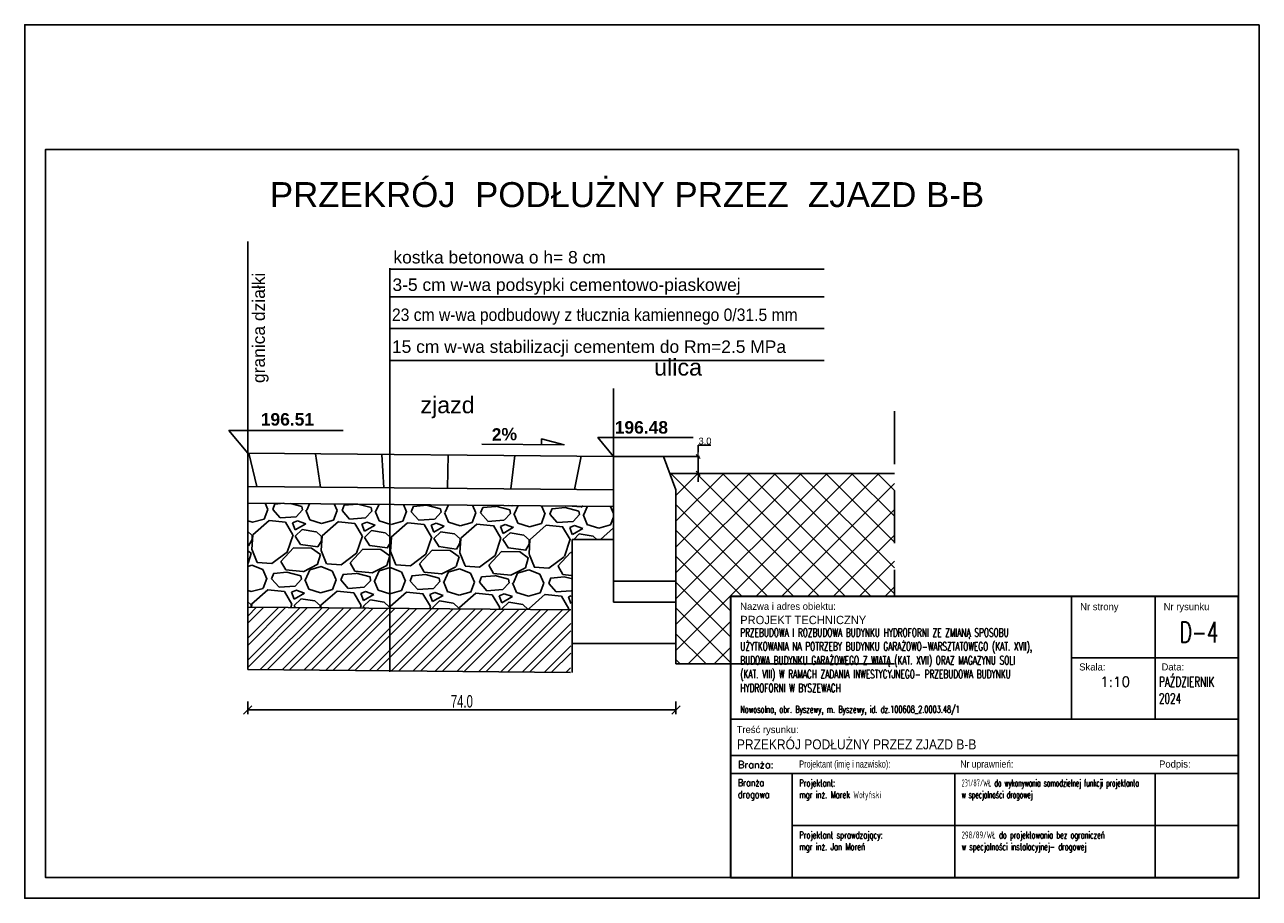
# Model space of a CAD drawing. Header units: centimetres. Extents: x 7405971 to 7406611, y 5745066 to 5745352.
# Tile 20 of 20: x 7406462 to 7406611, y 5745066 to 5745171. Entities that reach past the tile are written whole.
import ezdxf
from ezdxf.enums import TextEntityAlignment as Align

# ---------------------------------------------------------------- set-up
doc = ezdxf.new("R2010")
doc.units = ezdxf.units.CM
doc.header["$LTSCALE"] = 2
doc.header["$MEASUREMENT"] = 0
doc.linetypes.add('1', pattern=[0])
doc.linetypes.add('DASHED2', pattern=[9.525, 6.35, -3.175])
doc.layers.add('PROJ_RZEDNE', color=7, linetype='Continuous')
doc.styles.add('arial', font='arial.ttf', dxfattribs={"width": 0.65})
doc.styles.add('GENERATED_STYLE_1', font='arial.ttf')
doc.styles.add('RomanS', font='romans.shx', dxfattribs={"width": 0.75})
doc.styles.add('SANSSERIFBOLD', font='SASB____.pfb', dxfattribs={"height": 10})
doc.dimstyles.new('GENERATED_STYLE__1', dxfattribs={"dimtxt": 0.8, "dimasz": 0.5, "dimexe": 0.18, "dimexo": 0, "dimgap": 0.09, "dimtad": 1, "dimtih": 1, "dimtoh": 1, "dimdec": 1, "dimzin": 0, "dimdsep": 46, "dimtxsty": 'GENERATED_STYLE_1', "dimblk": 'ARROWHEAD_6', "dimcen": 0.09, "dimclrd": 7, "dimclre": 7, "dimclrt": 7, "dimadec": 0, "dimazin": 0, "dimtfac": 1, "dimtdec": 1, "dimtmove": 0, "dimatfit": 3, "dimfxl": 1, "dimtolj": 1, "dimtzin": 0, "dimarcsym": 0})
doc.dimstyles.new('Na zagospodarowaniu', dxfattribs={"dimtxt": 0.75, "dimasz": 0.3, "dimexe": 0.5, "dimexo": 2, "dimgap": 0.25, "dimtad": 1, "dimzin": 0, "dimdsep": 46, "dimtxsty": 'arial', "dimblk": 'OBLIQUE', "dimcen": -1, "dimclrd": 256, "dimclre": 256, "dimclrt": 256, "dimadec": 0, "dimazin": 0, "dimtfac": 1, "dimtix": 1, "dimtmove": 2, "dimatfit": 2, "dimldrblk": 'OBLIQUE', "dimfxl": 1, "dimfxlon": 1, "dimtolj": 1, "dimtzin": 0, "dimlwd": -1, "dimlwe": -1, "dimarcsym": 0})

# ---------------------------------------------------------------- blocks, each defined once
blk = doc.blocks.new('_OBLIQUE')
at = {"color": 0, "linetype": 'ByBlock'}
blk.add_line((-0.5, -0.5), (0.5, 0.5), dxfattribs=at)
blk = doc.blocks.new('*D138')
at = {"layer": 'PROJ_RZEDNE'}
for p, q in [((7406488.96, 5745089.16), (7406488.96, 5745087.66)), ((7406540.47, 5745088.16), (7406488.96, 5745088.16)), ((7406540.47, 5745089.16), (7406540.47, 5745087.66))]:
    blk.add_line(p, q, dxfattribs=at)
at = {"layer": 'PROJ_RZEDNE', "rotation": 180}
blk.add_blockref('_OBLIQUE', (7406488.96, 5745088.16), dxfattribs=at)
at = {"layer": 'PROJ_RZEDNE'}
blk.add_blockref('_OBLIQUE', (7406540.47, 5745088.16), dxfattribs=at)
at = {"layer": 'PROJ_RZEDNE', "insert": (7406514.72, 5745089.18), "char_height": 1.5, "attachment_point": 5, "style": 'arial'}
blk.add_mtext('\\A1;74.0', dxfattribs=at)
blk = doc.blocks.new('ARROWHEAD_6')
at = {"color": 0, "linetype": 'Continuous', "lineweight": 0}
for p, q in [((0, 0), (-1, 0)), ((-0.5, -0.5), (0.5, 0.5))]:
    blk.add_line(p, q, dxfattribs=at)
blk = doc.blocks.new('*D139')
at = {"layer": 'PROJ_RZEDNE', "color": 7, "lineweight": -2}
for p, q in [((7406544.68, 5745119.97), (7406543.14, 5745119.97)), ((7406543.14, 5745119.97), (7406543.14, 5745119.12)), ((7406538.97, 5745118.62), (7406543.32, 5745118.62)), ((7406543.14, 5745116.58), (7406543.14, 5745118.62)), ((7406539.73, 5745116.58), (7406543.32, 5745116.58)), ((7406543.14, 5745116.08), (7406543.14, 5745115.58))]:
    blk.add_line(p, q, dxfattribs=at)
at = {"layer": 'PROJ_RZEDNE', "color": 7, "lineweight": -2, "xscale": 0.5, "yscale": 0.5, "zscale": 0.5}
for p, rotation in [((7406543.14, 5745118.62), 270), ((7406543.14, 5745116.58), 90)]:
    blk.add_blockref('ARROWHEAD_6', p, dxfattribs=dict(at, rotation=rotation))
at = {"layer": 'PROJ_RZEDNE', "color": 7, "insert": (7406543.96, 5745120.47), "char_height": 0.8, "attachment_point": 5, "style": 'GENERATED_STYLE_1'}
blk.add_mtext('\\A1;3.0', dxfattribs=at)

msp = doc.modelspace()

# ---------------------------------------------------------------- hatches: boundary and pattern name
at = {"layer": 'PROJ_RZEDNE', "linetype": 'ByBlock'}
h = msp.add_hatch(dxfattribs=at)
h.set_pattern_fill('ANSI31', color=256, scale=62.499, angle=43.6323605, style=0)
h.set_pattern_definition([(88.632360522, (-65750187.469, 77052895.705), (-7.81014948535, 0.1864622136), [])])
h.paths.add_polyline_path([(7406488.96343, 5745119.00935), (7406488.96405, 5745115.00925), (7406532.94055, 5745114.61927), (7406532.96794, 5745118.61898)])
at = {"layer": 'PROJ_RZEDNE'}
h = msp.add_hatch(dxfattribs=at)
h.set_pattern_fill('ANSI37', color=256, scale=17.577844, angle=359.9987347, style=0)
h.set_pattern_definition([(404.998734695, (10940091.0465, 8121638.4696), (-1.5536422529, 1.5537108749), []), (494.998734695, (10940091.0465, 8121638.4696), (-1.5537108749, -1.5536422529), [])])
h.paths.add_polyline_path([(7406540.4673, 5745096.11917), (7406540.46747, 5745103.61905), (7406540.46771, 5745114.61887), (7406539.73176, 5745116.58156), (7406566.74263, 5745116.58097), (7406566.74226, 5745101.78587), (7406547.03892, 5745101.78587), (7406547.03892, 5745093.68064), (7406540.46725, 5745093.68078)])
at = {"layer": 'PROJ_RZEDNE', "linetype": '1'}
h = msp.add_hatch(dxfattribs=at)
h.set_pattern_fill('GRAVEL', color=256, scale=8.3332, angle=359.0462825, style=0)
h.set_pattern_definition([(227.0590699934, (-3588591.10275, -3815671.0914), (-67.904700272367, -73.878778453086), [1.121115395, -110.990624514]), (184.0160232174, (-3588591.8665, -3815671.9121), (100.123250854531, 6.667598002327), [1.9238692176, -190.4629922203]), (131.5567295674, (-3588593.78565, -3815672.04686), (81.794712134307, -93.039540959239), [1.3565449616, -134.29812283]), (266.3199714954, (-3588597.06982, -3815674.07577), (11.106124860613, 166.502207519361), [1.7519553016, -173.4435418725]), (291.8799366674, (-3588597.18227, -3815675.8241), (-39.995780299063, 100.678066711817), [1.717930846, -170.075388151]), (356.3199714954, (-3588596.54206, -3815677.4183), (-166.502207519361, 11.106124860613), [1.7519553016, -173.4435418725]), (36.740522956, (-3588594.7937, -3815677.53075), (-109.703632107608, -81.5173042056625), [2.316871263, -229.370067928]), (71.3016108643, (-3588592.9371, -3815676.1448), (61.375806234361, 182.334074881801), [2.1873650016, -216.5492142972]), (120.4758481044, (-3588592.23585, -3815674.0729), (-64.853213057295, 109.426224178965), [1.75788854, -174.031158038]), (174.2826407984, (-3588593.1274, -3815672.5579), (91.513797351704, -9.85778918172), [2.0069012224, -98.3381147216]), (221.4437202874, (-3588595.12432, -3815672.35794), (-101.510290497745, -89.988053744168), [2.5953584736, -256.94068059]), (137.8603573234, (-3588588.8225, -3815674.2964), (-57.49209523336, 50.963201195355), [0.885827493, -87.6973035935]), (170.5155168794, (-3588589.47934, -3815673.70207), (108.039184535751, -18.467242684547), [1.6852813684, -166.843258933]), (224.04628249, (-3588591.1416, -3815673.4244), (-0.1387039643, -8.3320455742), [1.178489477, -10.606434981]), (202.244873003, (-3588591.7082, -3815672.4148), (41.93763579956, 15.97057132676), [0.6346398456, -62.8291206]), (290.847691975, (-3588592.2956, -3815672.655), (-7.91593368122, 25.13484068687), [0.8975106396, -43.978144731]), (30.010039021, (-3588591.9762, -3815673.4938), (25.2735446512, 16.2479792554), [1.457718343, -47.1327699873]), (160.611333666, (-3588590.714, -3815672.7647), (16.52538718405, -8.60945350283), [1.054074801, -25.2978173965]), (15.4358228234, (-3588597.12817, -3815672.5746), (83.736567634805, 23.609097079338), [1.47664304, -146.188037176]), (69.3924584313, (-3588595.7048, -3815672.1816), (-34.853925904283, -91.097685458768), [1.238821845, -122.64310224]), (292.244873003, (-3588590.6861, -3815671.0983), (-15.97057132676, 41.93763579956), [1.269271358, -62.194489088]), (342.6567421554, (-3588590.20564, -3815672.27314), (-82.904343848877, 26.383176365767), [1.47664304, -146.188037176]), (338.4902372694, (-3588597.2142, -3815677.7405), (-41.38281994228, 17.357610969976), [1.423977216, -69.7749147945]), (293.8214230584, (-3588595.88937, -3815678.2626), (-40.134484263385, 92.346021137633), [1.1931309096, -118.120135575]), (65.847691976, (-3588590.7415, -3815679.4318), (17.357610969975, 41.38281994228), [1.269271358, -62.194489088]), (16.4003071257, (-3588590.2222, -3815678.2736), (-108.87140832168, -31.525030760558), [1.396902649, -138.292984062]), (68.49023727, (-3588594.8242, -3815679.3638), (-17.357610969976, -41.38281994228), [0.711988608, -70.4869034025]), (100.356214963, (-3588591.2415, -3815679.4234), (-7.7772297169, 33.46688626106), [0.424909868, -42.0662395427]), (165.010039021, (-3588591.3178, -3815679.0055), (24.85743275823, -8.74815746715), [1.717930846, -32.6407329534]), (185.0552884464, (-3588592.9773, -3815678.5611), (83.459159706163, 6.94500593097), [1.59205786, -157.613504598]), (302.736350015, (-3588591.9887, -3815674.2437), (-8.05463764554, 16.8027951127), [1.2018307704, -28.8439491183]), (352.2035090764, (-3588591.33874, -3815675.25464), (141.3673668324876, -19.022058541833), [2.098249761, -207.7263648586]), (59.99167839, (-3588589.2599, -3815675.5393), (-34.299110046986, -57.769503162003), [0.857952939, -84.9375921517]), (89.04628249, (-3588588.831, -3815674.796), (-8.19334161, 8.4707495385), [0.499992, -7.833208]), (119.3027196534, (-3588593.1398, -3815678.3084), (32.357254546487, -58.879134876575), [1.157681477, -114.610832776]), (47.0590699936, (-3588593.7064, -3815677.2988), (67.904700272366, 73.878778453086), [2.2422307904, -109.8695091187]), (359.04628249, (-3588592.179, -3815675.657), (8.4707495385, 8.19334161), [2.166632, -6.166568]), (324.3511289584, (-3588590.01255, -3815675.69344), (82.349527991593, -59.711358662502), [1.317595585, -130.441865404]), (253.100886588, (-3588588.9419, -3815676.4614), (-8.88686143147, -33.189478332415), [1.2133305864, -59.453281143]), (206.6922578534, (-3588589.29457, -3815677.6223), (-159.695905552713, -80.6850804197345), [1.975510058, -195.5758222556]), (174.4723612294, (-3588591.05955, -3815678.5097), (-108.177888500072, 10.135197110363), [2.089958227, -206.9056345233])])
h.paths.add_polyline_path([(7406488.96403, 5745100.50892), (7406527.84153, 5745100.16403), (7406527.89967, 5745108.65359), (7406532.96772, 5745108.61915), (7406532.9678, 5745112.61884), (7406488.96403, 5745113.0092)])
at = {"layer": 'PROJ_RZEDNE'}
h = msp.add_hatch(dxfattribs=at)
h.set_pattern_fill('ANSI32', scale=5, style=0)
h.set_pattern_definition([(45, (-4.7032, 0.003), (-1.32582521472, 1.32582521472), []), (45, (-3.8193, 0.003), (-1.32582521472, 1.32582521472), [])])
h.paths.add_polyline_path([(7406488.96403, 5745100.50892), (7406488.96403, 5745093.01217), (7406527.79836, 5745092.67042), (7406527.81488, 5745096.27163), (7406527.84153, 5745100.16403)])

# ---------------------------------------------------------------- linework, layer by layer
for p, q in [((7406588.06111, 5745101.78587), (7406588.06111, 5745087.05775)), ((7406598.09845, 5745101.78587), (7406598.09845, 5745087.05775)), ((7406547.03892, 5745087.05775), (7406608.1358, 5745087.05775)), ((7406547.03892, 5745082.69369), (7406608.1358, 5745082.69369)), ((7406547.03892, 5745080.51166), (7406608.1358, 5745080.51166)), ((7406547.03892, 5745080.51166), (7406608.1358, 5745080.51166)), ((7406554.45783, 5745068.01166), (7406554.45783, 5745080.51166)), ((7406574.02376, 5745068.01166), (7406574.02376, 5745080.51166)), ((7406598.09845, 5745068.01166), (7406598.09845, 5745080.51166)), ((7406554.45783, 5745074.26166), (7406608.1358, 5745074.26166))]:
    msp.add_line(p, q)
at = {"lineweight": 30}
msp.add_lwpolyline([(7406547.03892, 5745068.01166), (7406608.1358, 5745068.01166), (7406608.1358, 5745101.78587), (7406547.03892, 5745101.78587)], close=True, dxfattribs=at)
msp.add_lwpolyline([(7406608.1358, 5745094.42181), (7406588.06111, 5745094.42181)])
at = {"layer": 'PROJ_RZEDNE', "color": 7, "linetype": 'Continuous', "lineweight": 25, "ltscale": 0.5}
msp.add_line((7406488.96403, 5745093.01217, -28.14503), (7406488.96403, 5745144.43893, -25.48094), dxfattribs=at)
at = {"layer": 'PROJ_RZEDNE'}
for p, q in [((7406506.07189, 5745141.2651, -21.64072), (7406506.07099, 5745092.73933, -21.64072)), ((7406532.96794, 5745118.61898, -11.42), (7406532.9676, 5745103.61923, -11.42)), ((7406539.73175, 5745116.58156, -11.42), (7406566.74265, 5745116.58097, -11.42)), ((7406527.96778, 5745108.61925, -11.42), (7406527.96751, 5745096.11945, -11.42)), ((7406532.96771, 5745108.61915, -11.42), (7406527.96778, 5745108.61925, -11.42)), ((7406532.9676, 5745103.61923, -11.42), (7406532.96754, 5745101.11926, -11.42)), ((7406540.46747, 5745103.61905, -11.42), (7406532.9676, 5745103.61923, -11.42)), ((7406540.46741, 5745101.11909, -11.42), (7406532.96754, 5745101.11926, -11.42)), ((7406527.96751, 5745096.11945, -11.42), (7406540.4673, 5745096.11917, -11.42)), ((7406540.4697, 5745093.68078, -11.42), (7406566.742, 5745093.68021, -11.42))]:
    msp.add_line(p, q, dxfattribs=at)
at = {"layer": 'PROJ_RZEDNE', "color": 7}
for p, q in [((7406506.07189, 5745141.11512, -21.6), (7406558.27852, 5745141.11397, -21.6)), ((7406506.07183, 5745137.81843, -21.6), (7406558.27844, 5745137.81727, -21.6)), ((7406506.07175, 5745133.98726, -21.6), (7406558.27836, 5745133.98611, -21.6)), ((7406506.11024, 5745130.1561, -21.6), (7406558.27827, 5745130.15494, -21.6)), ((7406532.96794, 5745118.61898, -11.42), (7406532.9676, 5745103.61923, -11.42))]:
    msp.add_line(p, q, dxfattribs=at)
at = {"layer": 'PROJ_RZEDNE', "color": 7, "linetype": 'DASHED2', "ltscale": 0.5}
msp.add_line((7406566.74282, 5745124.05836, -21.64072), (7406566.74226, 5745101.78587, -21.64072), dxfattribs=at)
at = {"layer": 'PROJ_RZEDNE', "linetype": 'ByBlock'}
for p, q in [((7406532.96794, 5745118.61898, -11.42), (7406488.96293, 5745119.00936, -11.42)), ((7406532.96784, 5745114.61889, -11.42), (7406488.96403, 5745115.00926, -11.42)), ((7406532.9678, 5745112.61884, -11.42), (7406488.96403, 5745113.0092, -11.42)), ((7406527.84153, 5745100.16403, -11.42), (7406488.96403, 5745100.50892, -11.42)), ((7406527.79848, 5745092.67041, -11.42), (7406488.96403, 5745093.01217, -11.42))]:
    msp.add_line(p, q, dxfattribs=at)
at = {"layer": 'PROJ_RZEDNE', "color": 7, "linetype": 'ByBlock'}
for p, q in [((7406532.96794, 5745118.61898, -11.42), (7406532.96772, 5745109.2535, -11.42)), ((7406540.46747, 5745103.61905, -11.42), (7406540.46725, 5745093.68078, -11.42)), ((7406527.96751, 5745096.11945, -11.42), (7406527.9757, 5745092.63574, -11.42))]:
    msp.add_line(p, q, dxfattribs=at)
at = {"layer": 'PROJ_RZEDNE'}
for points in [[(7406610.6358, 5745170.51166), (7406610.6358, 5745065.51166), (7406462.1358, 5745065.51166), (7406462.1358, 5745170.51166)], [(7406610.6358, 5745170.51166), (7406610.6358, 5745065.51166), (7406462.1358, 5745065.51166), (7406462.1358, 5745170.51166)], [(7406608.1358, 5745155.51166), (7406608.1358, 5745068.01166), (7406464.6358, 5745068.01166), (7406464.6358, 5745155.51166)], [(7406608.1358, 5745155.51166), (7406608.1358, 5745068.01166), (7406464.6358, 5745068.01166), (7406464.6358, 5745155.51166)]]:
    msp.add_lwpolyline(points, close=True, dxfattribs=at)
at = {"layer": 'PROJ_RZEDNE', "elevation": -11.42}
for points in [[(7406488.96364, 5745128.81271), (7406488.96343, 5745119.00876), (7406486.69798, 5745121.72894), (7406500.43776, 5745121.72864)], [(7406532.96812, 5745126.78882), (7406532.96794, 5745118.61899), (7406531.0801, 5745120.88577), (7406542.52973, 5745120.88552)], [(7406517.10294, 5745120.10135), (7406527.01197, 5745120.03119), (7406524.31354, 5745120.71647), (7406524.30882, 5745120.05033)]]:
    msp.add_lwpolyline(points, dxfattribs=at)
msp.add_lwpolyline([(7406540.46747, 5745103.61905), (7406532.9676, 5745103.61923), (7406532.96794, 5745118.61898), (7406538.96783, 5745118.61886), (7406540.46771, 5745114.61887)], close=True, dxfattribs=at)

# ---------------------------------------------------------------- texts
at = {"lineweight": 15, "char_height": 0.85, "width": 63.0010262, "attachment_point": 1, "line_spacing_factor": 1.5, "style": 'RomanS'}
for s, insert in [('\\A1;{\\FIC-Romans;\\W1;Nazwa i adres obiektu:}', (7406548.19954, 5745101.03046)), ('\\A1;{\\FIC-Romans;\\W1;Nr strony}', (7406589.093, 5745100.98883)), ('\\A1;{\\FIC-Romans;\\W1;Nr rysunku}', (7406599.13034, 5745100.98883)), ('\\A1;{\\FIC-Romans;\\W1;Skala:}', (7406588.97416, 5745093.74297)), ('\\A1;{\\FIC-Romans;\\W1;Data:}', (7406598.87384, 5745093.74707)), ('\\pxt2;{\\W0.68;Nowosolna, obr. Byszewy, m. Byszewy, id. dz.100608_2.0003.48/1}', (7406548.19954, 5745088.65383)), ('\\A1;{\\FIC-Romans;\\W1;Treść rysunku:}', (7406547.76884, 5745086.217)), ('\\A1;{\\W1;Branża:}', (7406547.92238, 5745082.01343)), ('\\A1;{\\FIC-Romans;\\W0.75;Projektant (imię i nazwisko):}', (7406555.29632, 5745082.07454)), ('\\A1;{\\FIC-Romans;\\W0.9;Nr uprawnień:}', (7406574.68485, 5745082.07454)), ('\\A1;{\\FIC-Romans;\\W1;Podpis:}', (7406598.5816, 5745082.07454)), ('\\A1;\\pxsm1,;{\\W0.8;Branża\\Pdrogowa}', (7406547.92238, 5745079.8314)), ('\\A1;\\pxsm1,;{\\W0.7;Projektant:\\Pmgr inż. Marek Wołyński}', (7406555.29632, 5745079.79588)), ('\\pxsm1,;{\\W0.5;231/87/WŁ do wykonywania samodzielnej funkcji projektanta \\Pw specjalności drogowej}', (7406574.82843, 5745079.79588)), ('\\A1;\\pxsm1,;{\\W0.7;Projektant sprawdzający:\\Pmgr inż. Jan Moreń}', (7406555.29632, 5745073.54588)), ('\\A1;\\pxsm1,;{\\W0.6;298/89/WŁ do projektowania bez ograniczeń \\Pw specjalności instalacyjnej- drogowej}', (7406574.82843, 5745073.54588))]:
    msp.add_mtext(s, dxfattribs=dict(at, insert=insert))
at = {"lineweight": 30, "attachment_point": 1, "line_spacing_factor": 1.5, "style": 'RomanS'}
for s, insert, char_height, width in [('\\A1;{\\Fic-romans.shx;\\W1;PROJEKT TECHNICZNY}', (7406548.19954, 5745099.46343), 1, 63.0010262), ('\\pxsm1,qc;\\A1;\\W0.65;D-4', (7406598.56387, 5745098.75586), 2.5, 9.635427), ('\\pxsm1,;{\\W0.65;PRZEBUDOWA I ROZBUDOWA BUDYNKU HYDROFORNI ZE ZMIANĄ SPOSOBU \\PUŻYTKOWANIA NA POTRZEBY BUDYNKU GARAŻOWO-WARSZTATOWEGO (KAT. XVII), \\PBUDOWA BUDYNKU GARAŻOWEGO Z WIATĄ (KAT. XVII) ORAZ MAGAZYNU SOLI \\P(KAT. VIII) W RAMACH ZADANIA INWESTYCYJNEGO- PRZEBUDOWA BUDYNKU \\PHYDROFORNI W BYSZEWACH}', (7406548.19954, 5745097.95275), 1, 63.0010262), ('\\A1;\\pxsm1,;{\\W0.65;PAŹDZIERNIK \\P2024}', (7406598.56387, 5745092.1418), 1.2, 63.0010262), ('\\A1;\\W1;1:10', (7406591.48821, 5745092.1418), 1.2, 63.0010262), ('\\A1;\\Fic-romans.shx|c238;\\W0.9;PRZEKRÓJ PODŁUŻNY PRZEZ ZJAZD B-B', (7406547.7971, 5745084.61173), 1.2, 63.0010262)]:
    msp.add_mtext(s, dxfattribs=dict(at, insert=insert, char_height=char_height, width=width))
at = {"layer": 'PROJ_RZEDNE', "color": 7, "lineweight": -3, "style": 'arial'}
msp.add_text('PRZEKRÓJ  PODŁUŻNY PRZEZ  ZJAZD B-B', height=3, dxfattribs=at).set_placement((7406491.62661, 5745148.59085))
at = {"layer": 'PROJ_RZEDNE', "color": 7, "style": 'arial'}
for s, rotation, p in [('kostka betonowa o h= 8 cm ', 359.9987346, (7406506.48683, 5745142.56216, -21.6)), ('granica działki', 89.9987346, (7406490.27642, 5745127.44362, -11.42)), ('3-5 cm w-wa podsypki cementowo-piaskowej', 359.9987346, (7406506.37187, 5745139.26047, -21.6)), ('15 cm w-wa stabilizacji cementem do Rm=2.5 MPa', 359.9987346, (7406506.31015, 5745131.81792, -21.6))]:
    msp.add_text(s, height=1.4985, rotation=rotation, dxfattribs=at).set_placement(p, align=Align.MIDDLE_LEFT)
at = {"layer": 'PROJ_RZEDNE', "color": 7, "style": 'arial', "width": 0.9}
msp.add_text('23 cm w-wa podbudowy z tłucznia kamiennego 0/31.5 mm', height=1.4985, rotation=359.9987346, dxfattribs=at).set_placement((7406506.31023, 5745135.64908, -21.6), align=Align.MIDDLE_LEFT)
at = {"layer": 'PROJ_RZEDNE', "color": 7, "style": 'arial'}
for s, height, p in [('ulica', 2.005992, (7406537.84548, 5745129.34486, -10.84072)), ('zjazd', 1.998, (7406509.73975, 5745124.81074, -21.6))]:
    msp.add_text(s, height=height, dxfattribs=at).set_placement(p, align=Align.MIDDLE_LEFT)
at = {"layer": 'PROJ_RZEDNE', "color": 7, "style": 'SANSSERIFBOLD'}
for s, rotation, p in [('196.51', 359.9987346, (7406490.53275, 5745122.32873, -11.42)), ('2%%%', 1.6874609, (7406518.34202, 5745120.48978, -11.42)), ('196.48', 359.9987346, (7406533.10804, 5745121.36177, -11.42))]:
    msp.add_text(s, height=1.5, rotation=rotation, dxfattribs=at).set_placement(p)

# ---------------------------------------------------------------- dimensions: what is measured, and where the dimension line sits
at = {"layer": 'PROJ_RZEDNE'}
dim = msp.add_linear_dim(base=(7406543.14109, 5745118.61886, -28.3864), p1=(7406539.73176, 5745116.58156, -11.42), p2=(7406538.96783, 5745118.61886, -11.42), angle=90, text='3.0', dimstyle='GENERATED_STYLE__1', dxfattribs=at)
dim.commit()
dim.dimension.update_dxf_attribs({"geometry": '*D139', "text_midpoint": (7406543.95769, 5745119.96731, -28.3864), "dimtype": 160})
dim = msp.add_linear_dim(base=(7406488.96403, 5745088.16372, -28.3864), p1=(7406540.4673, 5745099.21858, -11.42), p2=(7406488.96403, 5745097.97457, -15.03931), text='74.0', dimstyle='Na zagospodarowaniu', override={"dimtxt": 1.5, "dimasz": 1, "dimtxsty": 'arial', "dimfxl": 1, "dimfxlon": 1}, dxfattribs=at)
dim.commit()
dim.dimension.update_dxf_attribs({"geometry": '*D138', "text_midpoint": (7406514.71567, 5745089.17958, -28.3864)})

doc.saveas('drawing.dxf')
